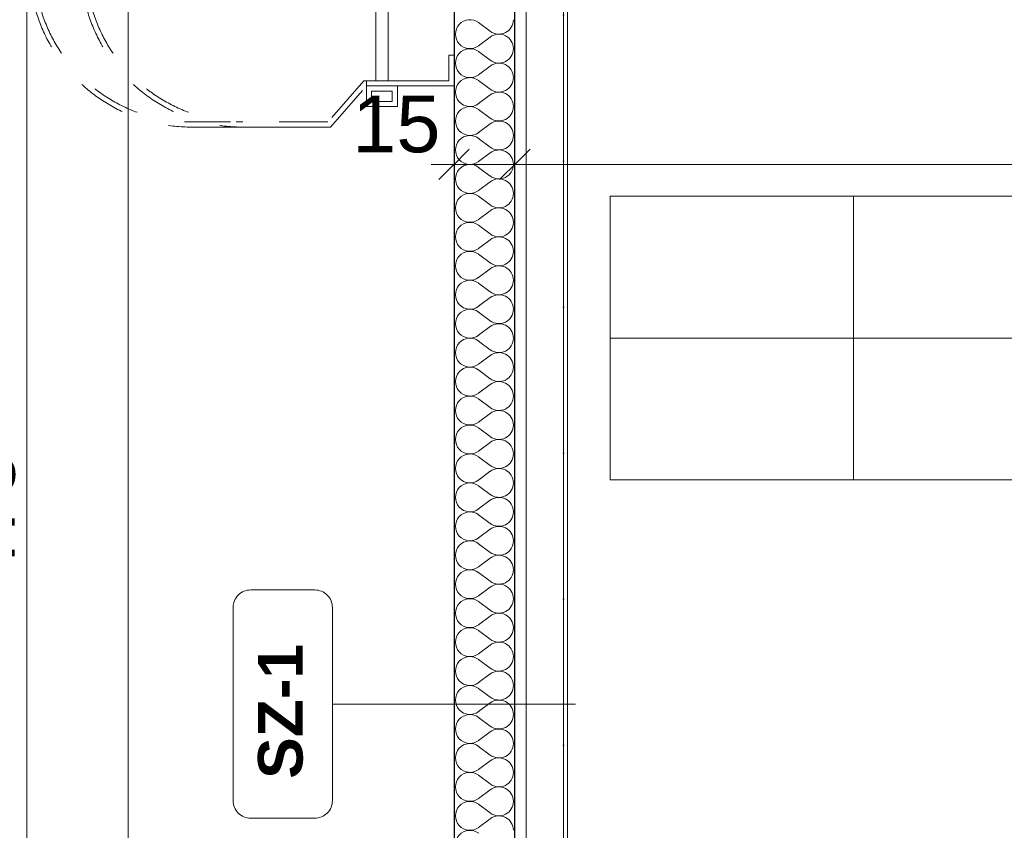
# Model space of a CAD drawing. Header units: millimetres. Extents: x -12989 to 357906, y -50379 to 30884.
# Tile 94 of 256: x -1571 to 857, y 11500 to 13500. Entities that reach past the tile are written whole.
import ezdxf
from ezdxf.enums import TextEntityAlignment as Align

# ---------------------------------------------------------------- set-up
doc = ezdxf.new("R2010")
doc.units = ezdxf.units.MM
doc.header["$MEASUREMENT"] = 0
for name, pattern in [('Kropki i Kreski', [360, 180, -90, 0, -90]), ('Przerywana', [240, 120, -120]), ('Wipeout_Contour', [1000, 0, -1000])]:
    doc.linetypes.add(name, pattern=pattern)
for name, color, linetype in [('A__STROPY', 7, 'Continuous'), ('A_OZN_ODNOSNIKI', 7, 'Continuous'), ('AS_Belki.Import IFC', 7, 'Continuous'), ('Nowe_A__SCIANY', 7, 'Continuous'), ('Nowe_A__STROPY', 7, 'Continuous'), ('Nowe_A_OZN_STREFY', 7, 'Continuous'), ('Nowe_A_WN_WYPOSAZENIE', 7, 'Continuous'), ('Nowe_A_WYM_ZEWNETRZNE', 7, 'Continuous'), ('Nowe_Warstwa IFC.Import IFC', 7, 'Continuous')]:
    doc.layers.add(name, color=color, linetype=linetype)
for name, color, linetype, lineweight in [('A__STROPY_Nr_pióra__89', 7, 'Continuous', 13), ('A_OZN_ODNOSNIKI_Nr_pióra__6', 7, 'Continuous', 13), ('A_OZN_ODNOSNIKI_Nr_pióra__85', 7, 'Continuous', 13), ('AS_Belki.Import IFC_Nr_pióra__69', 7, 'Continuous', 13), ('Nowe_A__SCIANY_Nr_pióra__27', 7, 'Continuous', 25), ('Nowe_A__STROPY_Nr_pióra__89', 7, 'Continuous', 13), ('Nowe_A_WN_WYPOSAZENIE_Nr_pióra__4', 7, 'Continuous', 13), ('Nowe_A_WYM_ZEWNETRZNE_Nr_pióra__1', 7, 'Continuous', 13), ('Nowe_A_WYM_ZEWNETRZNE_Nr_pióra__45', 7, 'Continuous', 15), ('Nowe_A_WYM_ZEWNETRZNE_Nr_pióra__85', 7, 'Continuous', 13), ('Nowe_Warstwa IFC.Import IFC_Nr_pióra__1', 7, 'Continuous', 13), ('Nowe_Warstwa IFC.Import IFC_Nr_pióra__4', 7, 'Continuous', 13)]:
    doc.layers.add(name, color=color, linetype=linetype, lineweight=lineweight)
doc.layers.add('Nowe_A__SCIANY_Nr_pióra__174', color=7, linetype='Continuous', lineweight=5, true_color=0x6a6a6a)
doc.styles.add('STYL_AUTOMATYCZNY_2', font='arial.ttf')
doc.styles.add('STYL_AUTOMATYCZNY_3', font='arial.ttf')
doc.styles.add('STYL_AUTOMATYCZNY_4', font='arial.ttf')
doc.dimstyles.new('STYL_AUTOMATYCZNY__1', dxfattribs={"dimtxt": 139.999998, "dimasz": 71.25, "dimexe": 0.18, "dimexo": 0.0625, "dimgap": 0, "dimtad": 1, "dimtih": 1, "dimtoh": 1, "dimdec": 0, "dimlfac": 0.1, "dimzin": 0, "dimdsep": 46, "dimtxsty": 'STYL_AUTOMATYCZNY_3', "dimblk": 'ARROWHEAD_6', "dimblk1": 'ARROWHEAD_6', "dimblk2": 'ARROWHEAD_6', "dimcen": 0.09, "dimse1": 1, "dimse2": 1, "dimclrd": 7, "dimclre": 7, "dimclrt": 7, "dimadec": 0, "dimazin": 0, "dimtfac": 1, "dimtdec": 4, "dimtmove": 0, "dimatfit": 3, "dimfxl": 0, "dimtolj": 1, "dimtzin": 0, "dimarcsym": 0})
doc.dimstyles.new('STYL_AUTOMATYCZNY__2', dxfattribs={"dimtxt": 139.999998, "dimasz": 71.25, "dimexe": 0.18, "dimexo": 0.0625, "dimgap": 0, "dimtad": 1, "dimdec": 0, "dimlfac": 0.1, "dimzin": 0, "dimdsep": 46, "dimtxsty": 'STYL_AUTOMATYCZNY_3', "dimblk": 'ARROWHEAD_6', "dimblk1": 'ARROWHEAD_6', "dimblk2": 'ARROWHEAD_6', "dimcen": 0.09, "dimse1": 1, "dimse2": 1, "dimclrd": 7, "dimclre": 7, "dimclrt": 7, "dimadec": 0, "dimazin": 0, "dimtfac": 1, "dimtdec": 4, "dimtmove": 0, "dimatfit": 3, "dimfxl": 0, "dimtolj": 1, "dimtzin": 0, "dimarcsym": 0})

# ---------------------------------------------------------------- blocks, each defined once
blk = doc.blocks.new('Strop_1_1', base_point=(-12989.3, -15342.7))
at = {"layer": 'Nowe_A__STROPY_Nr_pióra__89', "color": 7, "linetype": 'Continuous', "lineweight": 13, "flags": 128}
blk.add_lwpolyline([(-322, 14822), (36322, 14822), (36322, 178), (-322, 178)], close=True, dxfattribs=at)
blk = doc.blocks.new('Strop_2_1', base_point=(-220, 283.1))
at = {"layer": 'A__STROPY_Nr_pióra__89', "color": 7, "linetype": 'Continuous', "lineweight": 13, "flags": 128}
blk.add_lwpolyline([(-220, 283.1), (36170, 283.1), (36170, 14723.1), (-220, 14723.1)], close=True, dxfattribs=at)
blk = doc.blocks.new('*X55')
at = {"layer": 'Nowe_A__SCIANY_Nr_pióra__174', "color": 251, "linetype": 'Continuous', "lineweight": 5, "true_color": 0x6a6a6a}
for p, q in [((-439.3, 13492.9), (-410.7, 13471.4)), ((-439.3, 13435.7), (-410.7, 13457.1)), ((-439.3, 13421.4), (-410.7, 13400)), ((-439.3, 13364.3), (-410.7, 13385.7)), ((-439.3, 13350), (-410.7, 13328.6)), ((-439.3, 13292.9), (-410.7, 13314.3)), ((-439.3, 13278.6), (-410.7, 13257.1)), ((-439.3, 13221.4), (-410.7, 13242.9)), ((-439.3, 13207.1), (-410.7, 13185.7)), ((-439.3, 13150), (-410.7, 13171.4)), ((-439.3, 13135.7), (-410.7, 13114.3)), ((-439.3, 13078.6), (-410.7, 13100)), ((-439.3, 13064.3), (-410.7, 13042.9)), ((-439.3, 13007.1), (-410.7, 13028.6)), ((-439.3, 12992.9), (-410.7, 12971.4)), ((-439.3, 12935.7), (-410.7, 12957.1)), ((-439.3, 12921.4), (-410.7, 12900)), ((-439.3, 12864.3), (-410.7, 12885.7)), ((-439.3, 12850), (-410.7, 12828.6)), ((-439.3, 12792.9), (-410.7, 12814.3)), ((-439.3, 12778.6), (-410.7, 12757.1)), ((-439.3, 12721.4), (-410.7, 12742.9)), ((-439.3, 12707.1), (-410.7, 12685.7)), ((-439.3, 12650), (-410.7, 12671.4)), ((-439.3, 12635.7), (-410.7, 12614.3)), ((-439.3, 12578.6), (-410.7, 12600)), ((-439.3, 12564.3), (-410.7, 12542.9)), ((-439.3, 12507.1), (-410.7, 12528.6)), ((-439.3, 12492.9), (-410.7, 12471.4)), ((-439.3, 12435.7), (-410.7, 12457.1)), ((-439.3, 12421.4), (-410.7, 12400)), ((-439.3, 12364.3), (-410.7, 12385.7)), ((-439.3, 12350), (-410.7, 12328.6)), ((-439.3, 12292.9), (-410.7, 12314.3)), ((-439.3, 12278.6), (-410.7, 12257.1)), ((-439.3, 12221.4), (-410.7, 12242.9)), ((-439.3, 12207.1), (-410.7, 12185.7)), ((-439.3, 12150), (-410.7, 12171.4)), ((-439.3, 12135.7), (-410.7, 12114.3)), ((-439.3, 12078.6), (-410.7, 12100)), ((-439.3, 12064.3), (-410.7, 12042.9)), ((-439.3, 12007.1), (-410.7, 12028.6)), ((-439.3, 11992.9), (-410.7, 11971.4)), ((-439.3, 11935.7), (-410.7, 11957.1)), ((-439.3, 11921.4), (-410.7, 11900)), ((-439.3, 11864.3), (-410.7, 11885.7)), ((-439.3, 11850), (-410.7, 11828.6)), ((-439.3, 11792.9), (-410.7, 11814.3)), ((-439.3, 11778.6), (-410.7, 11757.1)), ((-439.3, 11721.4), (-410.7, 11742.9)), ((-439.3, 11707.1), (-410.7, 11685.7)), ((-439.3, 11650), (-410.7, 11671.4)), ((-439.3, 11635.7), (-410.7, 11614.3)), ((-439.3, 11578.6), (-410.7, 11600)), ((-439.3, 11564.3), (-410.7, 11542.9)), ((-439.3, 11507.1), (-410.7, 11528.6))]:
    blk.add_line(p, q, dxfattribs=at)
for centre, start, end in [((-460.7, 13464.3), 53.1301, 306.8699), ((-389.3, 13500), 233.1301, 0), ((-389.3, 13428.6), 0, 126.8699), ((-460.7, 13392.9), 53.1301, 306.8699), ((-389.3, 13428.6), 233.1301, 0), ((-389.3, 13357.1), 0, 126.8699), ((-460.7, 13321.4), 53.1301, 306.8699), ((-389.3, 13357.1), 233.1301, 0), ((-389.3, 13285.7), 0, 126.8699), ((-460.7, 13250), 53.1301, 306.8699), ((-389.3, 13285.7), 233.1301, 0), ((-389.3, 13214.3), 0, 126.8699), ((-460.7, 13178.6), 53.1301, 306.8699), ((-389.3, 13214.3), 233.1301, 0), ((-389.3, 13142.9), 0, 126.8699), ((-460.7, 13107.1), 53.1301, 306.8699), ((-389.3, 13142.9), 233.1301, 0), ((-389.3, 13071.4), 0, 126.8699), ((-460.7, 13035.7), 53.1301, 306.8699), ((-389.3, 13071.4), 233.1301, 0), ((-389.3, 13000), 0, 126.8699), ((-460.7, 12964.3), 53.1301, 306.8699), ((-389.3, 13000), 233.1301, 0), ((-389.3, 12928.6), 0, 126.8699), ((-460.7, 12892.9), 53.1301, 306.8699), ((-389.3, 12928.6), 233.1301, 0), ((-389.3, 12857.1), 0, 126.8699), ((-460.7, 12821.4), 53.1301, 306.8699), ((-389.3, 12857.1), 233.1301, 0), ((-389.3, 12785.7), 0, 126.8699), ((-460.7, 12750), 53.1301, 306.8699), ((-389.3, 12785.7), 233.1301, 0), ((-389.3, 12714.3), 0, 126.8699), ((-460.7, 12678.6), 53.1301, 306.8699), ((-389.3, 12714.3), 233.1301, 0), ((-389.3, 12642.9), 0, 126.8699), ((-460.7, 12607.1), 53.1301, 306.8699), ((-389.3, 12642.9), 233.1301, 0), ((-389.3, 12571.4), 0, 126.8699), ((-460.7, 12535.7), 53.1301, 306.8699), ((-389.3, 12571.4), 233.1301, 0), ((-389.3, 12500), 0, 126.8699), ((-460.7, 12464.3), 53.1301, 306.8699), ((-389.3, 12500), 233.1301, 0), ((-389.3, 12428.6), 0, 126.8699), ((-460.7, 12392.9), 53.1301, 306.8699), ((-389.3, 12428.6), 233.1301, 0), ((-389.3, 12357.1), 0, 126.8699), ((-460.7, 12321.4), 53.1301, 306.8699), ((-389.3, 12357.1), 233.1301, 0), ((-389.3, 12285.7), 0, 126.8699), ((-460.7, 12250), 53.1301, 306.8699), ((-389.3, 12285.7), 233.1301, 0), ((-389.3, 12214.3), 0, 126.8699), ((-460.7, 12178.6), 53.1301, 306.8699), ((-389.3, 12214.3), 233.1301, 0), ((-389.3, 12142.9), 0, 126.8699), ((-460.7, 12107.1), 53.1301, 306.8699), ((-389.3, 12142.9), 233.1301, 0), ((-389.3, 12071.4), 0, 126.8699), ((-460.7, 12035.7), 53.1301, 306.8699), ((-389.3, 12071.4), 233.1301, 0), ((-389.3, 12000), 0, 126.8699), ((-460.7, 11964.3), 53.1301, 306.8699), ((-389.3, 12000), 233.1301, 0), ((-389.3, 11928.6), 0, 126.8699), ((-460.7, 11892.9), 53.1301, 306.8699), ((-389.3, 11928.6), 233.1301, 0), ((-389.3, 11857.1), 0, 126.8699), ((-460.7, 11821.4), 53.1301, 306.8699), ((-389.3, 11857.1), 233.1301, 0), ((-389.3, 11785.7), 0, 126.8699), ((-460.7, 11750), 53.1301, 306.8699), ((-389.3, 11785.7), 233.1301, 0), ((-389.3, 11714.3), 0, 126.8699), ((-460.7, 11678.6), 53.1301, 306.8699), ((-389.3, 11714.3), 233.1301, 0), ((-389.3, 11642.9), 0, 126.8699), ((-460.7, 11607.1), 53.1301, 306.8699), ((-389.3, 11642.9), 233.1301, 0), ((-389.3, 11571.4), 0, 126.8699), ((-460.7, 11535.7), 53.1301, 306.8699), ((-389.3, 11571.4), 233.1301, 0), ((-389.3, 11500), 0, 126.8699), ((-460.7, 11464.3), 53.1301, 306.8699)]:
    blk.add_arc(centre, 35.7, start, end, dxfattribs=at)
blk = doc.blocks.new('Ściana_4_1', base_point=(-350, 14850))
at = {"color": 254, "linetype": 'Wipeout_Contour', "lineweight": 0, "ltscale": 30616.306898}
blk.add_wipeout([(-350, 150), (-350, 14850), (-500, 14850), (-500, 150)], dxfattribs=at).dxf.layer = 'Nowe_A__SCIANY'
at = {"layer": 'Nowe_A__SCIANY_Nr_pióra__27', "color": 7, "linetype": 'Continuous', "lineweight": 25, "flags": 128}
for points in [[(-500, 14850), (-500, 150)], [(-350, 150), (-350, 14850)]]:
    blk.add_lwpolyline(points, dxfattribs=at)
at = {"layer": 'Nowe_A__SCIANY', "color": 7, "lineweight": 25}
blk.add_blockref('*X55', (0, 0), dxfattribs=at)
blk = doc.blocks.new('Drabina z zaplecznikiem 27[18]_1', base_point=(-500, 13635))
at = {"layer": 'Nowe_A_WN_WYPOSAZENIE_Nr_pióra__4', "color": 7, "linetype": 'Przerywana', "lineweight": 13}
for p, q in [((-804.8, 14035), (-1147.7, 14035)), ((-1147.7, 14022.3), (-811.2, 14022.3)), ((-804.8, 14035), (-1020.7, 14035)), ((-1020.7, 14022.3), (-811.2, 14022.3)), ((-811.2, 13247.7), (-1147.7, 13247.7)), ((-1147.7, 13235), (-804.8, 13235)), ((-811.2, 13247.7), (-1020.7, 13247.7)), ((-1020.7, 13235), (-804.8, 13235))]:
    blk.add_line(p, q, dxfattribs=at)
for centre, radius in [((-1147.7, 13635), 400), ((-1147.7, 13635), 387.3), ((-1020.7, 13635), 400), ((-1020.7, 13635), 387.3)]:
    blk.add_arc(centre, radius, 90, 270, dxfattribs=at)
at = {"color": 254, "linetype": 'Wipeout_Contour', "lineweight": 0, "ltscale": 55901.053608}
blk.add_wipeout([(-639.7, 13933.4), (-639.7, 13984.2), (-715.9, 13984.2), (-715.9, 13933.4)], dxfattribs=at).dxf.layer = 'Nowe_A_WN_WYPOSAZENIE'
at = {"color": 254, "linetype": 'Wipeout_Contour', "lineweight": 0, "ltscale": 54607.270626}
blk.add_wipeout([(-662.8, 13349.3), (-662.8, 13920.7), (-692.8, 13920.7), (-692.8, 13349.3)], dxfattribs=at).dxf.layer = 'Nowe_A_WN_WYPOSAZENIE'
at = {"color": 254, "linetype": 'Wipeout_Contour', "lineweight": 0, "ltscale": 53313.860173}
blk.add_wipeout([(-639.7, 13336.6), (-715.9, 13336.6), (-715.9, 13285.8), (-639.7, 13285.8)], dxfattribs=at).dxf.layer = 'Nowe_A_WN_WYPOSAZENIE'
at = {"layer": 'Nowe_A_WN_WYPOSAZENIE_Nr_pióra__4', "color": 7, "linetype": 'Continuous', "lineweight": 13}
for p, q in [((-652.4, 13971.5), (-703.2, 13971.5)), ((-703.2, 13971.5), (-703.2, 13946.1)), ((-652.4, 13946.1), (-652.4, 13971.5)), ((-703.2, 13946.1), (-652.4, 13946.1)), ((-703.2, 13298.5), (-703.2, 13323.9)), ((-703.2, 13323.9), (-652.4, 13323.9)), ((-652.4, 13323.9), (-652.4, 13298.5)), ((-652.4, 13298.5), (-703.2, 13298.5))]:
    blk.add_line(p, q, dxfattribs=at)
at = {"layer": 'Nowe_A_WN_WYPOSAZENIE_Nr_pióra__4', "color": 7, "linetype": 'Continuous', "lineweight": 13, "flags": 128}
for points in [[(-639.7, 13933.4), (-715.9, 13933.4), (-715.9, 13984.2), (-639.7, 13984.2)], [(-662.8, 13349.3), (-692.8, 13349.3), (-692.8, 13920.7), (-662.8, 13920.7)], [(-639.7, 13336.6), (-639.7, 13285.8), (-715.9, 13285.8), (-715.9, 13336.6)]]:
    blk.add_lwpolyline(points, close=True, dxfattribs=at)
at = {"color": 254, "linetype": 'Wipeout_Contour', "lineweight": 0, "ltscale": 83496.769223}
blk.add_wipeout([(-512.7, 13857.2), (-500, 13857.2), (-500, 13933.4), (-715.9, 13933.4), (-715.9, 13920.7), (-512.7, 13920.7)], dxfattribs=at).dxf.layer = 'Nowe_A_WN_WYPOSAZENIE'
at = {"color": 254, "linetype": 'Wipeout_Contour', "lineweight": 0, "ltscale": 80273.263866}
blk.add_wipeout([(-715.9, 13349.3), (-715.9, 13336.6), (-500, 13336.6), (-500, 13412.8), (-512.7, 13412.8), (-512.7, 13349.3)], dxfattribs=at).dxf.layer = 'Nowe_A_WN_WYPOSAZENIE'
at = {"layer": 'Nowe_A_WN_WYPOSAZENIE_Nr_pióra__4', "color": 7, "linetype": 'Przerywana', "lineweight": 13}
for p, q in [((-811.2, 14022.3), (-722.3, 13920.7)), ((-811.2, 14022.3), (-722.3, 13920.7)), ((-715.9, 13933.4), (-804.8, 14035)), ((-715.9, 13933.4), (-804.8, 14035)), ((-722.3, 13920.7), (-715.9, 13920.7)), ((-722.3, 13920.7), (-715.9, 13920.7)), ((-715.9, 13920.7), (-715.9, 13933.4)), ((-715.9, 13920.7), (-715.9, 13933.4)), ((-722.3, 13349.3), (-811.2, 13247.7)), ((-722.3, 13349.3), (-811.2, 13247.7)), ((-804.8, 13235), (-715.9, 13336.6)), ((-804.8, 13235), (-715.9, 13336.6)), ((-715.9, 13349.3), (-722.3, 13349.3)), ((-715.9, 13349.3), (-722.3, 13349.3)), ((-715.9, 13336.6), (-715.9, 13349.3)), ((-715.9, 13336.6), (-715.9, 13349.3))]:
    blk.add_line(p, q, dxfattribs=at)
at = {"layer": 'Nowe_A_WN_WYPOSAZENIE_Nr_pióra__4', "color": 7, "linetype": 'Continuous', "lineweight": 13, "flags": 128}
for points in [[(-512.7, 13857.2), (-512.7, 13920.7), (-715.9, 13920.7), (-715.9, 13933.4), (-500, 13933.4), (-500, 13857.2)], [(-715.9, 13349.3), (-512.7, 13349.3), (-512.7, 13412.8), (-500, 13412.8), (-500, 13336.6), (-715.9, 13336.6)]]:
    blk.add_lwpolyline(points, close=True, dxfattribs=at)
blk = doc.blocks.new('Regał 02 27[39]_1', base_point=(-114.6, 12714.6))
at = {"color": 254, "linetype": 'Wipeout_Contour', "lineweight": 0, "ltscale": 51650.840184}
blk.add_wipeout([(-114.6, 12714.6), (1085.4, 12714.6), (1085.4, 13064.6), (-114.6, 13064.6)], dxfattribs=at).dxf.layer = 'Nowe_A_WN_WYPOSAZENIE'
at = {"layer": 'Nowe_A_WN_WYPOSAZENIE_Nr_pióra__4', "color": 7, "linetype": 'Continuous', "lineweight": 13}
blk.add_line((485.4, 12714.6), (485.4, 13064.6), dxfattribs=at)
at = {"layer": 'Nowe_A_WN_WYPOSAZENIE_Nr_pióra__4', "color": 7, "linetype": 'Continuous', "lineweight": 13, "flags": 128}
blk.add_lwpolyline([(-114.6, 12714.6), (1085.4, 12714.6), (1085.4, 13064.6), (-114.6, 13064.6)], close=True, dxfattribs=at)
blk = doc.blocks.new('Regał 02 27[42]_1', base_point=(-114.6, 12364.6))
at = {"color": 254, "linetype": 'Wipeout_Contour', "lineweight": 0, "ltscale": 50253.406824}
blk.add_wipeout([(-114.6, 12364.6), (1085.4, 12364.6), (1085.4, 12714.6), (-114.6, 12714.6)], dxfattribs=at).dxf.layer = 'Nowe_A_WN_WYPOSAZENIE'
at = {"layer": 'Nowe_A_WN_WYPOSAZENIE_Nr_pióra__4', "color": 7, "linetype": 'Continuous', "lineweight": 13}
blk.add_line((485.4, 12364.6), (485.4, 12714.6), dxfattribs=at)
at = {"layer": 'Nowe_A_WN_WYPOSAZENIE_Nr_pióra__4', "color": 7, "linetype": 'Continuous', "lineweight": 13, "flags": 128}
blk.add_lwpolyline([(-114.6, 12364.6), (1085.4, 12364.6), (1085.4, 12714.6), (-114.6, 12714.6)], close=True, dxfattribs=at)
blk = doc.blocks.new('Standardowy znacznik osi[94]_1', base_point=(-229.7, 17223.7))
at = {"layer": 'Nowe_Warstwa IFC.Import IFC_Nr_pióra__4', "color": 7, "linetype": 'Continuous', "lineweight": 13}
blk.add_line((-229.7, 17223.7), (-229.7, -2567.4), dxfattribs=at)
at = {"layer": 'Nowe_Warstwa IFC.Import IFC_Nr_pióra__1', "color": 7, "lineweight": 13, "style": 'STYL_AUTOMATYCZNY_2'}
for tag, p in [('AC_MarkerText_1_0', (-229.7, 17561.2)), ('AC_MarkerText_1_1', (-229.7, -2729.9))]:
    blk.add_attdef(tag, text='', height=175, rotation=360, dxfattribs=at).set_placement(p, align=Align.TOP_CENTER)
blk = doc.blocks.new('Belka_7_1', base_point=(-229.7, 10000))
at = {"layer": 'AS_Belki.Import IFC_Nr_pióra__69', "color": 7, "linetype": 'Kropki i Kreski', "lineweight": 13}
blk.add_line((-229.7, 10000), (-229.7, 14730), dxfattribs=at)
blk = doc.blocks.new('Belka_12_1', base_point=(-229.7, 10000))
at = {"layer": 'AS_Belki.Import IFC_Nr_pióra__69', "color": 7, "linetype": 'Kropki i Kreski', "lineweight": 13}
blk.add_line((-229.7, 10000), (-229.7, 14730), dxfattribs=at)
blk = doc.blocks.new('*D261')
at = {"layer": 'Nowe_A_WYM_ZEWNETRZNE_Nr_pióra__45', "color": 7, "linetype": 'Continuous', "lineweight": 15}
blk.add_line((-312.5, 15842.6), (-387.5, 15767.6), dxfattribs=at)
at = {"layer": 'Nowe_A_WYM_ZEWNETRZNE_Nr_pióra__85', "color": 7, "linetype": 'Continuous', "lineweight": 13}
blk.add_line((-350, 15805.1), (5565.7, 15805.1), dxfattribs=at)
blk = doc.blocks.new('ARROWHEAD_6')
at = {"color": 0, "linetype": 'Continuous', "lineweight": 0}
for p, q in [((-0.5, -0.5), (0.5, 0.5)), ((0, 0), (-1, 0))]:
    blk.add_line(p, q, dxfattribs=at)
blk = doc.blocks.new('*D262')
at = {"layer": 'Nowe_A_WYM_ZEWNETRZNE_Nr_pióra__45', "color": 7, "linetype": 'Continuous', "lineweight": 15}
for p, q in [((-312.5, 15842.6), (-387.5, 15767.6)), ((5603.2, 15842.6), (5528.2, 15767.6))]:
    blk.add_line(p, q, dxfattribs=at)
at = {"layer": 'Nowe_A_WYM_ZEWNETRZNE_Nr_pióra__85', "color": 7, "linetype": 'Continuous', "lineweight": 13}
for p, q in [((5565.7, 15734.8), (5565.7, 15875.5)), ((-350, 15805.1), (5565.7, 15805.1))]:
    blk.add_line(p, q, dxfattribs=at)
at = {"layer": 'Nowe_A_WYM_ZEWNETRZNE_Nr_pióra__1', "color": 7, "lineweight": 13, "char_height": 140, "attachment_point": 7, "style": 'STYL_AUTOMATYCZNY_3'}
for s, insert in [('\\A1;{\\pql;\\fArial|b0|i0|c238|p0;\\W1.000000;592}', (2340.9, 15833.1)), ('\\A1;{\\pql;\\fArial|b0|i0|c238|p0;\\W1.000000;15}', (5314.7, 15833.1))]:
    blk.add_mtext(s, dxfattribs=dict(at, insert=insert))
blk = doc.blocks.new('*D271')
at = {"layer": 'Nowe_A_WYM_ZEWNETRZNE_Nr_pióra__45', "color": 7, "linetype": 'Continuous', "lineweight": 15}
for p, q in [((-1341, 14887.5), (-1266, 14812.5)), ((-1341, 7037.3), (-1266, 6962.3))]:
    blk.add_line(p, q, dxfattribs=at)
at = {"layer": 'Nowe_A_WYM_ZEWNETRZNE_Nr_pióra__85', "color": 7, "linetype": 'Continuous', "lineweight": 13}
for p, q in [((-1233.2, 14850), (-1373.8, 14850)), ((-1303.5, 6999.8), (-1303.5, 14850)), ((-1233.2, 6999.8), (-1373.8, 6999.8))]:
    blk.add_line(p, q, dxfattribs=at)
at = {"layer": 'Nowe_A_WYM_ZEWNETRZNE_Nr_pióra__1', "color": 7, "lineweight": 13, "char_height": 140, "attachment_point": 7, "rotation": 90, "style": 'STYL_AUTOMATYCZNY_3'}
for s, insert in [('\\A1;{\\pql;\\fArial|b0|i0|c238|p0;\\W1.000000;15}', (-1331.5, 14598.9)), ('\\A1;{\\pql;\\fArial|b0|i0|c238|p0;\\W1.000000;785}', (-1331.5, 10658))]:
    blk.add_mtext(s, dxfattribs=dict(at, insert=insert))
blk = doc.blocks.new('*D281')
at = {"layer": 'Nowe_A_WYM_ZEWNETRZNE_Nr_pióra__45', "color": 7, "linetype": 'Continuous', "lineweight": 15}
for p, q in [((-462.5, 13180.3), (-537.5, 13105.3)), ((-312.5, 13180.3), (-387.5, 13105.3))]:
    blk.add_line(p, q, dxfattribs=at)
at = {"layer": 'Nowe_A_WYM_ZEWNETRZNE_Nr_pióra__85', "color": 7, "linetype": 'Continuous', "lineweight": 13}
for p, q in [((-500, 13072.5), (-500, 13213.1)), ((-350, 13072.5), (-350, 13213.1)), ((-556.3, 13142.8), (-500, 13142.8)), ((-500, 13142.8), (-350, 13142.8)), ((-350, 13142.8), (5565.7, 13142.8))]:
    blk.add_line(p, q, dxfattribs=at)
at = {"layer": 'Nowe_A_WYM_ZEWNETRZNE_Nr_pióra__1', "color": 7, "lineweight": 13, "insert": (-751.1, 13170.8), "char_height": 140, "attachment_point": 7, "style": 'STYL_AUTOMATYCZNY_3'}
blk.add_mtext('\\A1;{\\pql;\\fArial|b0|i0|c238|p0;\\W1.000000;15}', dxfattribs=at)
blk = doc.blocks.new('*D282')
at = {"layer": 'Nowe_A_WYM_ZEWNETRZNE_Nr_pióra__45', "color": 7, "linetype": 'Continuous', "lineweight": 15}
for p, q in [((-312.5, 13180.3), (-387.5, 13105.3)), ((5603.2, 13180.3), (5528.2, 13105.3))]:
    blk.add_line(p, q, dxfattribs=at)
at = {"layer": 'Nowe_A_WYM_ZEWNETRZNE_Nr_pióra__85', "color": 7, "linetype": 'Continuous', "lineweight": 13}
for p, q in [((5565.7, 13072.5), (5565.7, 13213.1)), ((-350, 13142.8), (5565.7, 13142.8))]:
    blk.add_line(p, q, dxfattribs=at)
at = {"layer": 'Nowe_A_WYM_ZEWNETRZNE_Nr_pióra__1', "color": 7, "lineweight": 13, "char_height": 140, "attachment_point": 7, "style": 'STYL_AUTOMATYCZNY_3'}
for s, insert in [('\\A1;{\\pql;\\fArial|b0|i0|c238|p0;\\W1.000000;592}', (2340.9, 13170.8)), ('\\A1;{\\pql;\\fArial|b0|i0|c238|p0;\\W1.000000;15}', (5314.7, 13170.8))]:
    blk.add_mtext(s, dxfattribs=dict(at, insert=insert))
blk = doc.blocks.new('*D305')
at = {"layer": 'Nowe_A_WYM_ZEWNETRZNE_Nr_pióra__45', "color": 7, "linetype": 'Continuous', "lineweight": 15}
for p, q in [((-1591, 14787.5), (-1516, 14712.5)), ((-1591, 10037.5), (-1516, 9962.5))]:
    blk.add_line(p, q, dxfattribs=at)
at = {"layer": 'Nowe_A_WYM_ZEWNETRZNE_Nr_pióra__85', "color": 7, "linetype": 'Continuous', "lineweight": 13}
for p, q in [((-1483.2, 14750), (-1623.8, 14750)), ((-1553.5, 10000), (-1553.5, 14750)), ((-1483.2, 10000), (-1623.8, 10000))]:
    blk.add_line(p, q, dxfattribs=at)
at = {"layer": 'Nowe_A_WYM_ZEWNETRZNE_Nr_pióra__1', "color": 7, "lineweight": 13, "char_height": 140, "attachment_point": 7, "rotation": 90, "style": 'STYL_AUTOMATYCZNY_3'}
for s, insert in [('\\A1;{\\pql;\\fArial|b0|i0|c238|p0;\\W1.000000;25}', (-1581.5, 14498.9)), ('\\A1;{\\pql;\\fArial|b0|i0|c238|p0;\\W1.000000;475}', (-1581.5, 12108))]:
    blk.add_mtext(s, dxfattribs=dict(at, insert=insert))
blk = doc.blocks.new('*D307')
at = {"layer": 'Nowe_A_WYM_ZEWNETRZNE_Nr_pióra__45', "color": 7, "linetype": 'Continuous', "lineweight": 15}
for p, q in [((-1766, 14962.5), (-1841, 15037.5)), ((-1841, 37.5), (-1766, -37.5))]:
    blk.add_line(p, q, dxfattribs=at)
at = {"layer": 'Nowe_A_WYM_ZEWNETRZNE_Nr_pióra__85', "color": 7, "linetype": 'Continuous', "lineweight": 13}
for p, q in [((-1803.5, 15000), (-1803.5, 15056.2)), ((-1733.2, 15000), (-1873.8, 15000)), ((-1803.5, 0), (-1803.5, 15000)), ((-1733.2, 0), (-1873.8, 0)), ((-1803.5, -56.3), (-1803.5, 0))]:
    blk.add_line(p, q, dxfattribs=at)
at = {"layer": 'Nowe_A_WYM_ZEWNETRZNE_Nr_pióra__1', "color": 7, "lineweight": 13, "insert": (-1831.5, 7259.8), "char_height": 140, "attachment_point": 7, "rotation": 90, "style": 'STYL_AUTOMATYCZNY_3'}
blk.add_mtext('\\A1;{\\pql;\\fArial|b0|i0|c238|p0;\\W1.000000;1\xa0500}', dxfattribs=at)
blk = doc.blocks.new('Etykieta_7_1', base_point=(-500, 11811.4))
at = {"color": 254, "linetype": 'Wipeout_Contour', "lineweight": 0, "ltscale": 284349.275212}
blk.add_wipeout([(-800, 11573), (-800, 12049.9), (-800, 12049.9), (-805.8, 12071.5), (-821.6, 12087.3), (-843.2, 12093.1), (-843.2, 12093.1), (-1001.6, 12093.1), (-1001.6, 12093.1), (-1023.3, 12087.3), (-1039.1, 12071.5), (-1044.9, 12049.9), (-1044.9, 12049.9), (-1044.9, 11573), (-1044.9, 11573), (-1039.1, 11551.4), (-1023.3, 11535.6), (-1001.6, 11529.8), (-1001.6, 11529.8), (-843.2, 11529.8), (-843.2, 11529.8), (-821.6, 11535.6), (-805.8, 11551.4)], dxfattribs=at).dxf.layer = 'A_OZN_ODNOSNIKI'
at = {"layer": 'A_OZN_ODNOSNIKI_Nr_pióra__85', "color": 7, "linetype": 'Continuous', "lineweight": 13}
for p, q in [((-799.5, 11811.4), (-800, 11811.4)), ((-200.5, 11811.4), (-799.5, 11811.4))]:
    blk.add_line(p, q, dxfattribs=at)
at = {"layer": 'A_OZN_ODNOSNIKI_Nr_pióra__85', "color": 7, "linetype": 'Continuous', "lineweight": 13, "flags": 128}
blk.add_lwpolyline([(-800, 11573, -0.414214), (-843.2, 11529.8), (-1001.6, 11529.8, -0.414214), (-1044.9, 11573), (-1044.9, 12049.9, -0.414214), (-1001.6, 12093.1), (-843.2, 12093.1, -0.414214), (-800, 12049.9)], format="xyb", close=True, dxfattribs=at)
at = {"layer": 'A_OZN_ODNOSNIKI_Nr_pióra__6', "color": 7, "lineweight": 13, "insert": (-983.5, 11627), "char_height": 110, "attachment_point": 1, "rotation": 90, "style": 'STYL_AUTOMATYCZNY_4'}
blk.add_mtext('\\A1;{\\pql;\\pt0,6000;\\fArial|b1|i0|c238|p0;\\W1.000000;SZ-1\\fArial|b1|i0|c238|p0;\\W1.000000;\\A1{\\H.66x;\\S^  ;}\\fArial|b1|i0|c238|p0;\\W1.000000;\\fArial|b1|i0|c238|p0;\\W1.000000;\\A1{\\H.66x;\\S^  ;}\\fArial|b1|i0|c238|p0;\\W1.000000; \\fArial|b1|i0|c238|p0;\\W1.000000;\\fArial|b1|i0|c238|p0;\\W1.000000;\\fArial|b1|i0|c238|p0;\\W1.000000;\\fArial|b1|i0|c238|p0;\\W1.000000;\\fArial|b1|i0|c238|p0;\\W1.000000;\\fArial|b1|i0|c238|p0;\\W1.000000;\\fArial|b1|i0|c238|p0;\\W1.000000;\\fArial|b1|i0|c238|p0;\\W1.000000;\\fArial|b1|i0|c238|p0;\\W1.000000;\\fArial|b1|i0|c238|p0;\\W1.000000;\\fArial|b1|i0|c238|p0;\\W1.000000;\\fArial|b1|i0|c238|p0;\\W1.000000;\\fArial|b1|i0|c238|p0;\\W1.000000;\\fArial|b1|i0|c238|p0;\\W1.000000;\\fArial|b1|i0|c238|p0;\\W1.000000;\\fArial|b1|i0|c238|p0;\\W1.000000;\\fArial|b1|i0|c238|p0;\\W1.000000;\\fArial|b1|i0|c238|p0;\\W1.000000;\\fArial|b1|i0|c238|p0;\\W1.000000;\\fArial|b1|i0|c238|p0;\\W1.000000;\\fArial|b1|i0|c238|p0;\\W1.000000;\\fArial|b1|i0|c238|p0;\\W1.000000;\\fArial|b1|i0|c238|p0;\\W1.000000;\\fArial|b1|i0|c238|p0;\\W1.000000;\\fArial|b1|i0|c238|p0;\\W1.000000;\\fArial|b1|i0|c238|p0;\\W1.000000;\\fArial|b1|i0|c238|p0;\\W1.000000;\\fArial|b1|i0|c238|p0;\\W1.000000;\\fArial|b1|i0|c238|p0;\\W1.000000;\\fArial|b1|i0|c238|p0;\\W1.000000;\\fArial|b1|i0|c238|p0;\\W1.000000;\\fArial|b1|i0|c238|p0;\\W1.000000;\\fArial|b1|i0|c238|p0;\\W1.000000;\\fArial|b1|i0|c238|p0;\\W1.000000;\\fArial|b1|i0|c238|p0;\\W1.000000;\\fArial|b1|i0|c238|p0;\\W1.000000;\\fArial|b1|i0|c238|p0;\\W1.000000;\\fArial|b1|i0|c238|p0;\\W1.000000;\\fArial|b1|i0|c238|p0;\\W1.000000;\\fArial|b1|i0|c238|p0;\\W1.000000;\\fArial|b1|i0|c238|p0;\\W1.000000;\\fArial|b1|i0|c238|p0;\\W1.000000;\\fArial|b1|i0|c238|p0;\\W1.000000;}', dxfattribs=at)

msp = doc.modelspace()

# ---------------------------------------------------------------- linework, layer by layer
at = {"layer": 'Nowe_A_OZN_STREFY', "color": 7, "linetype": 'Continuous', "lineweight": 0, "true_color": 0xffffff, "flags": 128}
msp.add_lwpolyline([(-350, 14850), (-350, 6999.8), (5565.7, 6999.8), (5565.7, 14850)], close=True, dxfattribs=at)

# ---------------------------------------------------------------- block references
at = {"layer": 'A__STROPY', "color": 7, "linetype": 'Continuous', "lineweight": 13}
msp.add_blockref('Strop_2_1', (-220, 283.1), dxfattribs=at)
at = {"layer": 'AS_Belki.Import IFC', "color": 7, "lineweight": 13}
for name in ['Belka_7_1', 'Belka_12_1']:
    msp.add_blockref(name, (-229.7, 10000), dxfattribs=at)
at = {"layer": 'Nowe_A__STROPY', "color": 7, "linetype": 'Continuous', "lineweight": 13}
msp.add_blockref('Strop_1_1', (-12989.3, -15342.7), dxfattribs=at)

# ---------------------------------------------------------------- next in the draw order: block references
at = {"layer": 'Nowe_A__SCIANY', "color": 7, "lineweight": 25}
msp.add_blockref('Ściana_4_1', (-350, 14850), dxfattribs=at)
at = {"layer": 'Nowe_A_WN_WYPOSAZENIE', "color": 7, "linetype": 'Continuous', "lineweight": 13}
msp.add_blockref('Regał 02 27[39]_1', (-114.6, 12714.6), dxfattribs=at)

# ---------------------------------------------------------------- next in the draw order: block references
for name, p in [('Drabina z zaplecznikiem 27[18]_1', (-500, 13635)), ('Regał 02 27[42]_1', (-114.6, 12364.6))]:
    msp.add_blockref(name, p, dxfattribs=at)

# ---------------------------------------------------------------- next in the draw order: block references
at = {"layer": 'Nowe_Warstwa IFC.Import IFC', "color": 7, "linetype": 'Continuous', "lineweight": 13}
msp.add_blockref('Standardowy znacznik osi[94]_1', (-229.7, 17223.7), dxfattribs=at)

# ---------------------------------------------------------------- next in the draw order: dimensions: what is measured, and where the dimension line sits
at = {"layer": 'Nowe_A_WYM_ZEWNETRZNE', "color": 7, "linetype": 'Continuous', "lineweight": 13}
for base, p1, p2, picture, middle in [((5565.7, 15805.1), (-350, 7500), (5565.7, 7500), '*D262', (2500.7, 15903.1)), ((-350, 15805.1466031), (-350, 14850), (-350, 7500), '*D261', (-350.1185827, 15903.146602)), ((-350, 13142.8), (-500, 7500), (-350, 7500), '*D281', (-644.5, 13240.8)), ((5565.7, 13142.8), (-350, 7500), (5565.7, 7500), '*D282', (2500.7, 13240.8))]:
    dim = msp.add_linear_dim(base=base, p1=p1, p2=p2, dimstyle='STYL_AUTOMATYCZNY__1', dxfattribs=at)
    dim.commit()
    dim.dimension.update_dxf_attribs({"geometry": picture, "text_midpoint": middle, "dimtype": 160})
for base, p1, p2, picture, middle in [((-1803.5, 15000), (-500, 0), (-500, 15000), '*D307', (-1901.5, 7499.9)), ((-1303.5, 14850), (2607.9, 6999.8), (-350, 14850), '*D271', (-1401.5, 10817.8)), ((-1553.5, 14750), (-2594.6, 10000), (-2699.2, 14750), '*D305', (-1651.5, 12267.9))]:
    dim = msp.add_linear_dim(base=base, p1=p1, p2=p2, angle=90, dimstyle='STYL_AUTOMATYCZNY__2', dxfattribs=at)
    dim.commit()
    dim.dimension.update_dxf_attribs({"geometry": picture, "text_midpoint": middle, "dimtype": 160, "text_rotation": 90})

# ---------------------------------------------------------------- next in the draw order: block references
at = {"layer": 'A_OZN_ODNOSNIKI', "color": 7, "linetype": 'Continuous', "lineweight": 13}
msp.add_blockref('Etykieta_7_1', (-500, 11811.4), dxfattribs=at)

doc.saveas('drawing.dxf')
